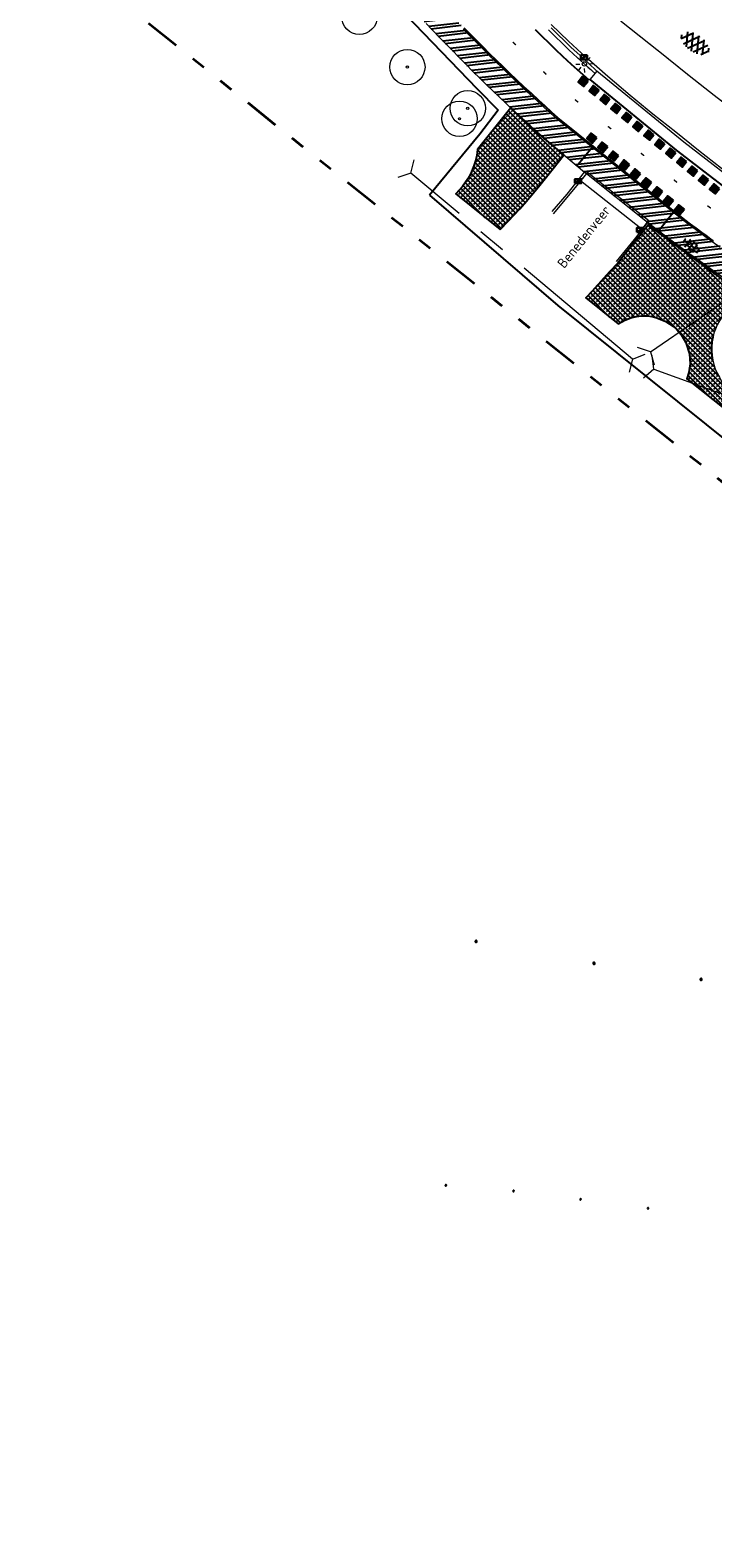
# Model space of a CAD drawing. Header units: metres. Extents: x -1 to 222837, y -2 to 853657.
# Tile 64 of 256: x 110624 to 110672, y 426721 to 426827. Entities that reach past the tile are written whole.
import ezdxf
from ezdxf.enums import TextEntityAlignment as Align

# ---------------------------------------------------------------- set-up
doc = ezdxf.new("R2010")
doc.units = ezdxf.units.M
doc.header["$XCLIPFRAME"] = 0
for name, pattern in [('1-1', [20, 10, -10]), ('AL-TEKENBLADGRENS', [11.5, 2.5, -1.5, 1, -1.5, 1, -1.5, 2.5]), ('AM-AS', [16, 10, -2, 2, -2])]:
    doc.linetypes.add(name, pattern=pattern)
for name, color, linetype in [('A-Herstraten', 7, 'Continuous'), ('GreenToColour', 30, 'Continuous'), ('X-REF', 7, 'Continuous')]:
    doc.layers.add(name, color=color, linetype=linetype)
for name, color, linetype, lineweight in [('B-ALG', 8, 'Continuous', 5), ('B-GRN-BOOM', 74, 'Continuous', 15), ('B-GRS-WERKGRENS', 4, 'WERKGRENS', 25), ('B-GV-GR-BOOM-S', 95, 'Continuous', 13), ('B-Lichtmast', 8, 'Continuous', 5), ('B-OI-RI-GWA_KOLK-S', 30, 'Continuous', 30), ('B-WE-AM-AS_KUNSTWERK_DUIKER-G', 10, 'AM-AS', 18), ('B-WE-VH-VERHARDING_ASFALT-S', 252, 'Continuous', 25), ('B-WE-VH-VERHARDING_TEGEL-S', 252, 'Continuous', 25), ('N-GRN-BOOM', 70, 'Continuous', 25), ('N-GRN-BOOM @ 0.02', 70, 'Continuous', 25), ('N-GRN-BOOM @ 1', 70, 'Continuous', 25), ('N-WE-VH-KANTOPSLUITING_VOORKANT RWS-BAND', 7, 'Continuous', 25), ('N-WE-VW-MARKERING_DWARS-S', 7, 'Continuous', 25), ('Openbaar_verlichtingsobject', 1, 'Continuous', 0), ('SLD-n-wm_wegmarkering', 7, 'Continuous', 25), ('X-XX-AL-TEKENBLADGRENS-G blad 2', 7, 'AL-TEKENBLADGRENS', 35)]:
    doc.layers.add(name, color=color, linetype=linetype, lineweight=lineweight)
doc.styles.add('NLCS-ISO', font='NLCS-ISO.ttf')
doc.styles.add('NLCS-ISO-M200-T35', font='NLCS-ISO.ttf')
doc.linetypes.add('WERKGRENS', pattern='A,2.5,-1,[133,ltypeshp.shx,S=1,R=0,X=-1,Y=0],-1,2.5', length=7)
picture_1 = doc.add_image_def('image1.ecw', size_in_pixel=(400001, 250001))
picture_2 = doc.add_image_def('image2.ecw', size_in_pixel=(120000, 80000))
pattern_1 = [(135, (106543.3290573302, 432801.7563842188), (-0.1767766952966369, -0.1767766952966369), []), (45, (106543.3290573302, 432801.9163842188), (-0.1767766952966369, 0.1767766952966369), [0.09000000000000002, -0.16])]

# ---------------------------------------------------------------- blocks, each defined once
blk = doc.blocks.new('SVH-TEGEL_300X300_DUN_HALFST_KL-SO')
for p, q in [((-3.08021532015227, 0.7500000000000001), (-2.999999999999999, 0.7500000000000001)), ((-2.999999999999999, -0.8349495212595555), (-2.999999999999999, 0.834949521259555)), ((-2.999999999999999, 0), (-1.499999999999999, 0)), ((-1.83708385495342, 1.5), (-1.499999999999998, 1.5)), ((-1.499999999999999, -1.600165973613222), (-1.499999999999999, 1.600165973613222)), ((-1.499999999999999, 0.7500000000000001), (1.110223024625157e-15, 0.7500000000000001)), ((1.110223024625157e-15, -1.78372119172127), (1.110223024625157e-15, 1.78372119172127)), ((2.220446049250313e-15, 1.5), (1.500000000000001, 1.5)), ((0, 0), (1.500000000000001, 0)), ((1.500000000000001, -1.600165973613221), (1.500000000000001, 1.600165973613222)), ((1.500000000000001, 0.7500000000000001), (3, 0.7500000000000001)), ((3, -0.8349495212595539), (3, 0.8349495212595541)), ((3, 0), (3.39489953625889, 0)), ((-3.08021532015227, -0.7500000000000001), (-3, -0.7500000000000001)), ((-1.837083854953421, -1.5), (-1.499999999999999, -1.5)), ((-1.5, -0.7500000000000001), (0, -0.7500000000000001)), ((1.110223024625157e-15, -1.5), (1.500000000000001, -1.5)), ((1.499999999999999, -0.7500000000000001), (3, -0.7500000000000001))]:
    blk.add_line(p, q)
at = {"style": 'NLCS-ISO'}
blk.add_attdef('FORMAAT', text='', height=1.8, dxfattribs=at).set_placement((-3.18021532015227, -2.887924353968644e-16), align=Align.MIDDLE_RIGHT)
blk.add_attdef('KLEUR', text='', height=1.8, dxfattribs=at).set_placement((3.49489953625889, -6.891423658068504e-16), align=Align.MIDDLE_LEFT)
at = {"style": 'NLCS-ISO', "flags": 1}
blk.add_attdef('FUNCTIE', text='', height=1.8, dxfattribs=at).set_placement((0.1159930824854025, -3.584775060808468), align=Align.MIDDLE_CENTER)
blk = doc.blocks.new('SGR-BOOM_01')
at = {"layer": 'B-GRN-BOOM'}
for centre, radius in [((0, 0), 2.5), ((7.366995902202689e-12, -5.115907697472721e-12), 0.15)]:
    blk.add_circle(centre, radius, dxfattribs=at)
blk = doc.blocks.new('duikereinde')
at = {"layer": 'B-WE-AM-AS_KUNSTWERK_DUIKER-G', "flags": 128}
for points in [[(2.91038304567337e-11, 0), (-0.8035205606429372, 0.5323244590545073)], [(5.820766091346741e-11, 0), (0.8957529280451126, 0.3558669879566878)]]:
    blk.add_lwpolyline(points, dxfattribs=at)
blk = doc.blocks.new('B-SRI-KOLK_TROTTOIR-SO')
at = {"color": 0}
blk.add_line((-1.124999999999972, 0), (1.124999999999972, 1.499999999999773), dxfattribs=at)
blk.add_3dface([(-1.124999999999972, 0), (1.124999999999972, 0), (1.124999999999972, 1.499999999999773), (-1.124999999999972, 1.499999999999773)], dxfattribs=at)
blk = doc.blocks.new('bestaand lichtmast')
at = {"layer": 'B-Lichtmast'}
for p, q in [((-2.219730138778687, 2.018117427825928), (-1.202178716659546, 1.092987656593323)), ((-0.0772097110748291, 1.622927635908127), (-0.142561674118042, 2.996610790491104)), ((1.092987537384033, 1.202178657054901), (2.018117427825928, 2.219730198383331)), ((1.622927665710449, 0.0772097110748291), (2.996610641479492, 0.1425617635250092)), ((-2.996610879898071, -0.1425617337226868), (-1.622927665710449, -0.07720968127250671)), ((-2.018117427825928, -2.219730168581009), (-1.092987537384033, -1.202178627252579)), ((0.142561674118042, -2.996610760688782), (0.0772097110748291, -1.622927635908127)), ((1.202178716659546, -1.092987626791), (2.219730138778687, -2.018117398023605))]:
    blk.add_line(p, q, dxfattribs=at)
blk.add_circle((0, 0), 0.7698654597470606, dxfattribs=at)
blk = doc.blocks.new('SVH-ASFALT-SO')
at = {"ltscale": 0.1}
for p, q in [((-1.90966580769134, 0.6923617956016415), (0.9476199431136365, 5.64132588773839)), ((2.754090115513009, -0.2170218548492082), (-0.4687746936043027, 5.365143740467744)), ((0, 0), (3.267551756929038, 5.659565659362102)), ((4.867727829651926, 0.1220502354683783), (1.647185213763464, 5.700193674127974)), ((6.701218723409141, 0.946350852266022), (4.043291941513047, 5.550015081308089)), ((-2.71961448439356, 1.263712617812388), (-3.454265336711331, 2.536165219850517)), ((-3.363759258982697, 2.173798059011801), (-1.827884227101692, 4.834011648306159)), ((0.3610377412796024, -0.07213355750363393), (-2.305319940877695, 4.546133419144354)), ((2.175571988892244, -0.2317987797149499), (5.321577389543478, 5.217242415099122)), ((4.656575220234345, 0.06542487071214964), (7.070171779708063, 4.245896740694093)), ((7.827971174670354, 2.994758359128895), (7.146137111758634, 4.175729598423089))]:
    blk.add_line(p, q, dxfattribs=at)
at = {"style": 'NLCS-ISO'}
blk.add_attdef('KLEUR', text='', height=1.8, dxfattribs=at).set_placement((9.485913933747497, 2.74105960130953), align=Align.MIDDLE_LEFT)
at = {"style": 'NLCS-ISO', "flags": 1}
blk.add_attdef('FUNCTIE', text='', height=1.8, dxfattribs=at).set_placement((0.1159930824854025, -3.584775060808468), align=Align.MIDDLE_CENTER)
blk = doc.blocks.new('30')
at = {"layer": 'SLD-n-wm_wegmarkering'}
blk.add_solid([(-0.15, -0.05), (-0.15, 0.05), (0.15, -0.05), (0.15, 0.05)], dxfattribs=at)
blk = doc.blocks.new('*U1865')
at = {"layer": 'SLD-n-wm_wegmarkering', "rotation": 179.9999999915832}
blk.add_blockref('30', (0.1499999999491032, 4.94634055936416e-11), dxfattribs=at)
blk = doc.blocks.new('*U1866')
at = {"layer": 'SLD-n-wm_wegmarkering', "color": 0, "linetype": 'ByBlock', "lineweight": -2, "transparency": 16777216}
for p, rotation in [((110610.0967303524, 426866.5389695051), 157.0797424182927), ((110612.8598736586, 426865.3706206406), 157.0797424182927), ((110615.5928336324, 426864.1354127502), 152.9504202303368), ((110618.1872828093, 426862.631957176), 146.8659126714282), ((110620.6077574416, 426860.8619719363), 140.7814051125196), ((110622.9178424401, 426858.9479460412), 140.3405056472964), ((110625.2273952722, 426857.0332748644), 140.3405056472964), ((110627.50311494, 426855.0789403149), 138.7306231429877), ((110629.7582451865, 426853.1004691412), 140.4804889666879), ((110632.0835638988, 426851.2051395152), 141.4873419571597), ((110634.4309757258, 426849.3370769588), 141.4873419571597), ((110636.7691260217, 426847.4575039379), 140.8710693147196), ((110639.0894491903, 426845.5559841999), 140.0928376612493), ((110641.3907040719, 426843.6313476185), 140.0928376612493), ((110643.6457854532, 426841.6529022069), 138.3875010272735), ((110645.8477249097, 426839.6158982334), 136.3800564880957), ((110647.9173818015, 426837.4447558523), 132.4618755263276), ((110649.9015676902, 426835.194985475), 131.2751927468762), ((110651.8852395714, 426832.9444210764), 131.3178032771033), ((110653.8987509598, 426830.7208023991), 132.7199349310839), ((110655.9859747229, 426828.5662704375), 134.6677900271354), ((110658.1115894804, 426826.4493080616), 135.3054609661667), ((110660.27103152, 426824.3670219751), 136.9814875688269), ((110662.5282859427, 426822.3919901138), 140.9549307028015), ((110664.8582380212, 426820.5021955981), 140.9549307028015), ((110667.1881900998, 426818.6124010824), 140.9549307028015), ((110669.5181421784, 426816.7226065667), 140.9549307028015), ((110671.9025272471, 426814.9023563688), 142.9973243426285), ((110674.3185212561, 426813.1251093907), 145.821608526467), ((110676.8071434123, 426811.4501827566), 148.1871720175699)]:
    blk.add_blockref('*U1865', p, dxfattribs=dict(at, rotation=rotation))
blk = doc.blocks.new('*U2079')
at = {"flags": 128}
blk.add_lwpolyline([(4.823780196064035, 5.742921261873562), (3.151221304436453, 5.173090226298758), (2.887586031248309, 6.921838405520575, 13.15811610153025)], format="xyb", close=True, dxfattribs=at)
blk.add_circle((0, 0), 0.4000000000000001)
blk.add_point((0, 0))
blk = doc.blocks.new('*U2673')
at = {"layer": 'N-GRN-BOOM @ 0.02', "xscale": 0.008, "yscale": 0.008, "zscale": 0.008}
blk.add_blockref('*U2079', (110671.2127087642, 426760.3808700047), dxfattribs=at)
at = {"layer": 'N-GRN-BOOM @ 1', "xscale": 0.4, "yscale": 0.4, "zscale": 0.4}
blk.add_blockref('*U2079', (110768.7920317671, 426782.7550104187), dxfattribs=at)
blk = doc.blocks.new('*U2674')
at = {"layer": 'N-GRN-BOOM @ 0.02', "xscale": 0.008, "yscale": 0.008, "zscale": 0.008}
blk.add_blockref('*U2079', (110663.6475529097, 426761.5178035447), dxfattribs=at)
at = {"layer": 'N-GRN-BOOM @ 1', "xscale": 0.4, "yscale": 0.4, "zscale": 0.4}
blk.add_blockref('*U2079', (110761.2268759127, 426783.8919439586), dxfattribs=at)
blk = doc.blocks.new('*U2675')
at = {"layer": 'N-GRN-BOOM @ 0.02', "xscale": 0.008, "yscale": 0.008, "zscale": 0.008}
blk.add_blockref('*U2079', (110655.3041633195, 426763.0721813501), dxfattribs=at)
at = {"layer": 'N-GRN-BOOM @ 1', "xscale": 0.4, "yscale": 0.4, "zscale": 0.4}
blk.add_blockref('*U2079', (110752.8834863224, 426785.4463217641), dxfattribs=at)
blk = doc.blocks.new('*U2677')
at = {"layer": 'N-GRN-BOOM @ 0.02', "xscale": 0.008, "yscale": 0.008, "zscale": 0.008}
blk.add_blockref('*U2079', (110609.7548666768, 426782.8556277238), dxfattribs=at)
at = {"layer": 'N-GRN-BOOM @ 1', "xscale": 0.4, "yscale": 0.4, "zscale": 0.4}
blk.add_blockref('*U2079', (110707.3341896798, 426805.2297681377), dxfattribs=at)
blk = doc.blocks.new('*U2678')
at = {"layer": 'N-GRN-BOOM @ 0.02', "xscale": 0.008, "yscale": 0.008, "zscale": 0.008}
blk.add_blockref('*U2079', (110603.1059453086, 426788.4539968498), dxfattribs=at)
at = {"layer": 'N-GRN-BOOM @ 1', "xscale": 0.4, "yscale": 0.4, "zscale": 0.4}
blk.add_blockref('*U2079', (110700.6852683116, 426810.8281372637), dxfattribs=at)
blk = doc.blocks.new('*U2679')
at = {"layer": 'N-GRN-BOOM @ 0.02', "xscale": 0.008, "yscale": 0.008, "zscale": 0.008}
blk.add_blockref('*U2079', (110597.0723715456, 426793.7974841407), dxfattribs=at)
at = {"layer": 'N-GRN-BOOM @ 1', "xscale": 0.4, "yscale": 0.4, "zscale": 0.4}
blk.add_blockref('*U2079', (110694.6516945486, 426816.1716245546), dxfattribs=at)
blk = doc.blocks.new('*U2683')
at = {"layer": 'N-GRN-BOOM @ 0.02', "xscale": 0.005, "yscale": 0.005, "zscale": 0.005}
blk.add_blockref('*U2079', (110653.1638687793, 426745.8211336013), dxfattribs=at)
at = {"layer": 'N-GRN-BOOM @ 1', "xscale": 0.25, "yscale": 0.25, "zscale": 0.25}
blk.add_blockref('*U2079', (110750.8571216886, 426768.8667551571), dxfattribs=at)
blk = doc.blocks.new('*U2684')
at = {"layer": 'N-GRN-BOOM @ 0.02', "xscale": 0.005, "yscale": 0.005, "zscale": 0.005}
blk.add_blockref('*U2079', (110657.9530457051, 426745.4323502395), dxfattribs=at)
at = {"layer": 'N-GRN-BOOM @ 1', "xscale": 0.25, "yscale": 0.25, "zscale": 0.25}
blk.add_blockref('*U2079', (110755.5158981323, 426768.2299101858), dxfattribs=at)
blk = doc.blocks.new('*U2685')
at = {"layer": 'N-GRN-BOOM @ 0.02', "xscale": 0.005, "yscale": 0.005, "zscale": 0.005}
blk.add_blockref('*U2079', (110662.6886822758, 426744.8356027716), dxfattribs=at)
at = {"layer": 'N-GRN-BOOM @ 1', "xscale": 0.25, "yscale": 0.25, "zscale": 0.25}
blk.add_blockref('*U2079', (110760.2710888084, 426767.6925067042), dxfattribs=at)
blk = doc.blocks.new('*U2686')
at = {"layer": 'N-GRN-BOOM @ 0.02', "xscale": 0.005, "yscale": 0.005, "zscale": 0.005}
blk.add_blockref('*U2079', (110667.465701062, 426744.2038292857), dxfattribs=at)
at = {"layer": 'N-GRN-BOOM @ 1', "xscale": 0.25, "yscale": 0.25, "zscale": 0.25}
blk.add_blockref('*U2079', (110765.1002875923, 426767.1966973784), dxfattribs=at)
blk = doc.blocks.new('N-SVW-MARKERING_DWARS_OVERSTEEK_BLOKSTREEP_050')
at = {"flags": 128}
blk.add_lwpolyline([(0, -0.25), (0.4999999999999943, -0.25), (0.4999999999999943, 0.25), (0, 0.25)], close=True, dxfattribs=at)
blk.add_solid([(0, 0.25), (0.4999999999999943, 0.25), (0, -0.25), (0.4999999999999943, -0.25)])

msp = doc.modelspace()

# ---------------------------------------------------------------- hatches: boundary and pattern name
at = {"layer": 'A-Herstraten', "transparency": 33554559}
h = msp.add_hatch(dxfattribs=at)
h.set_pattern_fill('ANSI32', color=256, scale=0.3, style=0)
h.set_pattern_definition([(6.378292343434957, (22143.65450601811, 85390.22886911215), (-0.06348931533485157, 0.5679624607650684), []), (6.378292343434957, (22143.86499003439, 85390.06071132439), (-0.06348931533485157, 0.5679624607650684), [])])
h.paths.add_polyline_path([(110623.7697795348, 426853.5417098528), (110624.8837665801, 426854.8207438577), (110625.840616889, 426853.9864615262), (110626.3578774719, 426853.5379020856), (110626.8771872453, 426853.0918752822), (110627.398618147, 426852.6483187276), (110627.8897643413, 426852.2344107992), (110628.3827584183, 426851.8226941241), (110628.8777130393, 426851.4130756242), (110629.3935196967, 426850.9871878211), (110629.9111637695, 426850.5638122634), (110630.4303531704, 426850.1431835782), (110632.0068854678, 426848.9055507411), (110632.5678853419, 426848.4619938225), (110633.1291481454, 426848.0190494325), (110633.6908143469, 426847.5766065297), (110634.1744590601, 426847.1962795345), (110634.6583982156, 426846.8163272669), (110635.1438788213, 426846.4357722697), (110635.6730874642, 426845.9945533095), (110636.2013788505, 426845.5545882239), (110636.7299220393, 426845.1149023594), (110636.9701866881, 426844.9151918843), (110637.2105009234, 426844.7155410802), (110637.4516008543, 426844.5153387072), (110641.2305058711, 426841.256558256), (110641.7482828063, 426840.8052758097), (110642.2645267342, 426840.3523951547), (110642.7793051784, 426839.8978575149), (110643.2584837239, 426839.4720910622), (110643.7363759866, 426839.0448893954), (110644.2139855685, 426838.6153499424), (110644.7009518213, 426838.1502214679), (110645.1843695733, 426837.6831511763), (110645.6651118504, 426837.2133051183), (110646.1952379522, 426836.6888877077), (110646.7220278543, 426836.161096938), (110647.2467361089, 426835.6286592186), (110647.4713097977, 426835.3802561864), (110647.6938335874, 426835.1327109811), (110647.9151951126, 426834.8850476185), (110648.5922946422, 426834.1439386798), (110649.0322783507, 426833.6487433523), (110649.4698877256, 426833.1520967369), (110649.9054437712, 426832.6536375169), (110650.3731479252, 426832.1137176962), (110650.8384418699, 426831.5717086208), (110651.3003343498, 426831.028775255), (110652.5738823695, 426829.6073957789), (110653.056943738, 426829.0872361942), (110653.5447081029, 426828.5708385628), (110654.0368438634, 426828.0585601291), (110654.4565914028, 426827.6284036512), (110654.879428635, 426827.201238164), (110655.3055102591, 426826.7769105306), (110655.7827885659, 426826.3023263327), (110656.2609753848, 426825.8288047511), (110656.7401427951, 426825.3562741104), (110657.2113906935, 426824.8934571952), (110657.683579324, 426824.4315987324), (110658.1556963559, 426823.9716848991), (110658.6823155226, 426823.4888190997), (110659.2102802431, 426823.0051847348), (110659.7384790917, 426822.5218008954), (110660.189613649, 426822.1093106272), (110660.6409168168, 426821.6970048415), (110661.0900782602, 426821.2869925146), (110670.0561783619, 426814.0881237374), (110670.462156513, 426813.7859426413), (110670.8700275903, 426813.4833716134), (110671.2783967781, 426813.1814489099), (110671.5404362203, 426812.9882480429), (110671.8026865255, 426812.7953091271), (110672.0642981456, 426812.6032558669), (110672.6101389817, 426812.2205830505), (110673.1581642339, 426811.8394639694), (110673.7076278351, 426811.4604216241), (110674.2588926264, 426811.083208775), (110675.1607638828, 426810.4710888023), (110674.2258557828, 426809.0501081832), (110673.2776391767, 426809.6764353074), (110672.7909999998, 426810.0030000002), (110672.207125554, 426810.4172390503), (110671.6237918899, 426810.8322392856), (110671.0409999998, 426811.2480000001), (110670.3585855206, 426811.7362910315), (110669.6769183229, 426812.225624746), (110668.9959999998, 426812.7160000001), (110667.4289999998, 426813.9090000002), (110663.1099999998, 426817.3610000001), (110662.9799999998, 426817.4430000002), (110661.5149999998, 426818.6810000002), (110660.9873220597, 426819.1164322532), (110660.4643023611, 426819.5574488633), (110659.9459999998, 426820.0040000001), (110659.4627216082, 426820.428206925), (110658.9837056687, 426820.8572212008), (110658.5089999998, 426821.2910000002), (110657.9824448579, 426821.7824920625), (110657.4614231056, 426822.2798461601), (110656.9459999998, 426822.7830000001), (110656.4910313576, 426823.2085009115), (110656.039687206, 426823.6378445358), (110655.5919999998, 426824.0710000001), (110655.0837632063, 426824.5717700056), (110654.5804140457, 426825.0774525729), (110654.0819999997, 426825.5880000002), (110653.6302303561, 426826.0426002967), (110653.1808927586, 426826.4996046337), (110652.7339999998, 426826.9590000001), (110652.2527625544, 426827.4592329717), (110651.7744238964, 426827.962238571), (110651.2989999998, 426828.4680000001), (110650.0119999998, 426829.9110000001), (110649.5547666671, 426830.4383762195), (110649.0970998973, 426830.9653763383), (110648.6389999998, 426831.4920000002), (110648.2030575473, 426831.9923410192), (110647.7667241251, 426832.4923411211), (110647.3299999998, 426832.9920000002), (110646.6989999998, 426833.7060000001), (110646.454791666, 426833.9766887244), (110646.2094569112, 426834.2463569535), (110645.9629999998, 426834.5150000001), (110645.4720003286, 426835.0166349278), (110644.976989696, 426835.5143122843), (110644.4779999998, 426836.0080000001), (110644.0261567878, 426836.448278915), (110643.5711488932, 426836.8852864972), (110643.1129999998, 426837.3190000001), (110642.6013212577, 426837.7658454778), (110642.0906537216, 426838.2138462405), (110641.5809999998, 426838.6630000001), (110641.0803453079, 426839.1062214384), (110640.580677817, 426839.5505555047), (110640.0819999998, 426839.9960000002), (110638.5806233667, 426841.2889116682), (110637.0736137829, 426842.5752531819), (110635.5609999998, 426843.8550000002), (110635.0818887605, 426844.2579952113), (110634.6022217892, 426844.6603288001), (110634.1219999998, 426845.0620000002), (110633.600117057, 426845.4756414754), (110633.0787834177, 426845.8899750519), (110632.5579999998, 426846.3050000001), (110632.0083833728, 426846.7442302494), (110631.4593830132, 426847.1842305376), (110630.9109999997, 426847.6250000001), (110629.2359999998, 426848.9100000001), (110628.7745622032, 426849.2800442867), (110628.3168800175, 426849.6547236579), (110627.8629999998, 426850.0340000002), (110627.3224741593, 426850.4679951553), (110626.7871158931, 426850.9083489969), (110626.2569999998, 426851.3550000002), (110625.7523322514, 426851.7903119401), (110625.2526440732, 426852.2313309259), (110624.7579999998, 426852.6780000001), (110624.2415134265, 426853.1125690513), (110623.7839484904, 426853.5080102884)])
at = {"layer": 'GreenToColour', "transparency": 33554559}
h = msp.add_hatch(dxfattribs=at)
h.set_pattern_fill('AGR-PLANTGATVERBETERING_02', color=256, style=0, pattern_type=2)
h.set_pattern_definition(pattern_1)
h.paths.add_polyline_path([(110657.0073476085, 426813.3960497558), (110657.598921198, 426814.00286643), (110658.3958629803, 426814.865076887), (110658.7233958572, 426815.2354239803), (110659.1138610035, 426815.6899441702), (110659.7103002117, 426816.4145179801), (110660.1838804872, 426817.0086849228), (110660.748369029, 426817.7169078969), (110661.464995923, 426818.6160078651), (110661.5150000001, 426818.681), (110660.4643023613, 426819.5574488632), (110659.4627216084, 426820.4282069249), (110658.509, 426821.2910000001), (110658.1174002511, 426821.6565232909), (110657.758088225, 426821.9966571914), (110655.4118258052, 426819.0598277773), (110655.3523600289, 426818.6417339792), (110655.2627419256, 426818.2481840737), (110655.1533247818, 426817.8959250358), (110654.9235475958, 426817.3485771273), (110654.7303079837, 426816.9926315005), (110654.3427484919, 426816.4333422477), (110653.86103547, 426815.9096700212)])
h = msp.add_hatch(dxfattribs=at)
h.set_pattern_fill('AGR-PLANTGATVERBETERING_02', color=256, style=0, pattern_type=2)
h.set_pattern_definition(pattern_1)
h.paths.add_polyline_path([(110670.2048846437, 426802.8524052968), (110673.9901374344, 426799.8283289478), (110673.3935321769, 426801.0859980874), (110672.388646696, 426803.1694321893), (110672.2065335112, 426803.5837527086), (110672.109226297, 426803.8815279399), (110672.0487681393, 426804.1249222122), (110671.9907069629, 426804.4708818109), (110671.9620847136, 426804.9423762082), (110671.9774669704, 426805.2883191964), (110671.9872688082, 426805.508759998), (110672.0579183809, 426805.8013826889), (110672.1382485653, 426806.1009358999), (110672.2121485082, 426806.3160039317), (110672.3422629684, 426806.6214126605), (110672.5207476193, 426806.9530927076), (110672.7771701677, 426807.3276803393), (110674.0563349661, 426808.7924509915), (110674.1098676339, 426808.8769328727), (110670.6492467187, 426811.4053499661), (110668.8616379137, 426812.6926106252), (110667.4887335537, 426813.7378403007), (110666.577, 426812.5930000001), (110665.5145710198, 426811.2698314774), (110665.3220000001, 426811.0300000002), (110664.7340496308, 426810.4113750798), (110663.4999556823, 426809.0344601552), (110663.0549949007, 426808.5645237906), (110665.3586984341, 426806.7240719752), (110665.8174136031, 426806.9884286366), (110666.2457701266, 426807.1536808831), (110666.6444748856, 426807.2480145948), (110666.9922330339, 426807.2876731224), (110667.3954177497, 426807.2859770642), (110667.7530918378, 426807.2415447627), (110668.0962261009, 426807.15935483), (110668.7178597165, 426806.8996647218), (110669.238763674, 426806.5598949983), (110669.5069839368, 426806.3196835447), (110669.8082007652, 426805.9706869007), (110670.1413877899, 426805.4125905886), (110670.3924425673, 426804.6174067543), (110670.4380164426, 426803.9126344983), (110670.347920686, 426803.2919714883)])

# ---------------------------------------------------------------- linework, layer by layer
at = {"flags": 128}
msp.add_lwpolyline([(110663.335, 426824.009), (110663.2970837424, 426823.9653512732)], dxfattribs=at)
at = {"layer": 'B-ALG', "color": 253, "linetype": '1-1', "ltscale": 0.5, "true_color": 0xa6a6a6, "const_width": 0.1, "flags": 128}
msp.add_lwpolyline([(110678.598, 426818.067), (110676.4314331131, 426819.6372716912), (110674.2863023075, 426821.2367025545), (110672.163, 426822.865), (110670.3369061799, 426824.3023822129), (110668.5278229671, 426825.7611159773), (110665.5237093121, 426828.1425237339)], dxfattribs=at)
at = {"layer": 'B-ALG'}
for points in [[(110651.7744238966, 426827.9622385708), (110652.2527625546, 426827.4592329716), (110652.734, 426826.959), (110653.1808927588, 426826.4996046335), (110653.6302303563, 426826.0426002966), (110654.082, 426825.588), (110654.5804140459, 426825.0774525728), (110655.0837632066, 426824.5717700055), (110655.592, 426824.071), (110656.0396872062, 426823.6378445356), (110656.4910313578, 426823.2085009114), (110656.946, 426822.783), (110657.4614231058, 426822.27984616), (110657.9824448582, 426821.7824920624), (110658.509, 426821.2910000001), (110658.983705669, 426820.8572212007), (110659.4627216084, 426820.4282069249), (110659.946, 426820.004), (110660.4643023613, 426819.5574488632), (110660.9873220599, 426819.1164322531), (110661.515, 426818.681), (110662.98, 426817.4430000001), (110663.11, 426817.361)], [(110660.433, 426827.507), (110660.9065035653, 426827.0404952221), (110661.3805037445, 426826.5744950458), (110661.855, 426826.109), (110662.4769085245, 426825.5448290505), (110663.0995755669, 426824.9814953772), (110663.723, 426824.419)], [(110674.9971319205, 426815.9914430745), (110674.3045896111, 426816.4895214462), (110672.6537436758, 426817.723812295), (110671.0260278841, 426818.988449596), (110669.422, 426820.283), (110667.7937183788, 426821.5573693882), (110666.1923300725, 426822.8653731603), (110664.6185297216, 426824.2064439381), (110663.073, 426825.58), (110661.8345178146, 426826.7232956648), (110660.6156238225, 426827.8874522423)], [(110660.618, 426827.65), (110661.0897907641, 426827.1911511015), (110661.5604583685, 426826.7311501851), (110662.03, 426826.27), (110662.6386976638, 426825.7161897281), (110663.2456995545, 426825.1605213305), (110663.851, 426824.603)], [(110667.429, 426813.909), (110668.996, 426812.716), (110669.6769183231, 426812.2256247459), (110670.3585855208, 426811.7362910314), (110671.041, 426811.248), (110671.6237918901, 426810.8322392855), (110672.2071255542, 426810.4172390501), (110672.791, 426810.0030000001), (110673.2776391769, 426809.6764353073), (110673.7666478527, 426809.3534295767), (110674.258, 426809.034)]]:
    msp.add_lwpolyline(points, dxfattribs=at)
at = {"layer": 'B-ALG', "flags": 128}
for points in [[(110672.5528888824, 426812.1385924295), (110672.006, 426812.522), (110671.7434675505, 426812.7147292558), (110671.4811341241, 426812.9077293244), (110671.219, 426813.1010000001), (110670.8105129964, 426813.4030098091), (110670.4025126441, 426813.7056767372), (110669.995, 426814.009), (110661.025, 426821.211), (110660.5734980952, 426821.6231487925), (110660.1221647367, 426822.0354821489), (110659.671, 426822.448), (110659.1427684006, 426822.9314137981), (110658.6147683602, 426823.4150805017), (110658.087, 426823.899), (110657.6137276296, 426824.3600393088), (110657.1413936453, 426824.8220399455), (110656.67, 426825.285), (110656.1906857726, 426825.7576754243), (110655.712351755, 426826.2313427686), (110655.235, 426826.706), (110654.8086104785, 426827.1306342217), (110654.3852699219, 426827.5583081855)], [(110663.11, 426817.361), (110667.429, 426813.909)]]:
    msp.add_lwpolyline(points, dxfattribs=at)
at = {"layer": 'B-ALG'}
msp.add_lwpolyline([(110674.414, 426815.186), (110674.864, 426815.806), (110669.995, 426819.5680000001), (110663.853, 426824.584), (110663.335, 426824.009), (110669.446, 426819.002)], close=True, dxfattribs=at)
at = {"layer": 'B-ALG', "extrusion": (0.1215172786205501, -0.06793844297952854, 0.9902615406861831), "elevation": -15551.02180020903, "flags": 128}
msp.add_lwpolyline([(426545.5268338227, 110605.770720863), (426547.1064103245, 110605.4546732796), (426549.0576596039, 110605.1170769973)], dxfattribs=at)
at = {"layer": 'B-ALG', "extrusion": (0.7592913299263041, -0.6247917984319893, 0.1819667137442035), "elevation": -182646.6629739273}
msp.add_lwpolyline([(399896.5212277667, 33798.70384658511), (399895.4209040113, 33798.63164109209), (399892.8270421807, 33798.70893147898)], dxfattribs=at)
at = {"layer": 'B-ALG', "extrusion": (0.7680927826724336, -0.6206800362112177, 0.1574476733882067), "elevation": -179912.1921476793}
msp.add_lwpolyline([(401529.9209868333, 28683.32163462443), (401528.3461672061, 28683.24973788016), (401526.3505063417, 28683.31252095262)], dxfattribs=at)
at = {"layer": 'B-ALG', "extrusion": (0.7255799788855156, -0.5705380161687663, 0.3847337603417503), "elevation": -163215.7995421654, "flags": 128}
msp.add_lwpolyline([(403918.1578573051, 68029.88547771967), (403916.5948781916, 68029.90497876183), (403914.5904887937, 68029.95806493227)], dxfattribs=at)
at = {"layer": 'B-ALG'}
msp.add_lwpolyline([(110674.0592271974, 426808.7905481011), (110673.1168989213, 426807.7116391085, 0.3440670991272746), (110672.5074197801, 426802.9539605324), (110677.8013653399, 426791.7940991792)], format="xyb", dxfattribs=at)
msp.add_polyline3d([(110663.17, 426817.434, -1.182), (110662.698, 426816.872, -1.269), (110667.046, 426813.4270000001, -1.25), (110667.429, 426813.909, -1.191), (110667.508, 426814.008, -1.178)], close=True, dxfattribs=at)
at = {"layer": 'B-GRS-WERKGRENS', "flags": 128}
msp.add_lwpolyline([(110696.0424106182, 426984.6551705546), (110683.8610691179, 426993.057474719), (110681.5433510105, 426989.6480306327), (110647.804664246, 426943.6555516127), (110640.0829047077, 426933.436593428), (110631.1127847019, 426920.9005163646, 0.1052077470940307), (110625.3199437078, 426903.2705121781), (110623.1194538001, 426903.113495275), (110622.830169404, 426899.1403920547), (110622.8256512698, 426889.0690046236), (110624.3139670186, 426881.9130925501), (110619.9477974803, 426879.8592502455), (110610.3848135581, 426873.207518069), (110605.3942378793, 426863.2002755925), (110609.4477666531, 426861.4866118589), (110615.1856417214, 426858.504099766), (110624.3282556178, 426850.7907658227), (110624.9801728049, 426851.6021558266), (110633.8740789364, 426844.4562824), (110643.0504079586, 426836.1434560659), (110655.367388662, 426823.3668903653), (110656.8702434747, 426821.8449883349), (110655.5568984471, 426820.1318635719), (110651.997115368, 426815.8250707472), (110661.0856959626, 426808.0310218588), (110673.7143256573, 426797.891610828), (110678.993274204, 426800.934996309), (110682.0086933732, 426797.6368472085), (110681.344112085, 426795.888686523), (110682.3405690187, 426793.9995004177), (110688.6091525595, 426792.8126839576), (110694.41617521, 426788.3905130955), (110707.3497558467, 426779.7534084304), (110715.9972366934, 426773.9650536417), (110732.7150735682, 426767.3389972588), (110745.7247381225, 426763.2028363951), (110771.1913910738, 426758.3730034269, 0.0609614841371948), (110771.6742144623, 426758.3185337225), (110776.6174174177, 426758.3651608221, 0.2032448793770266), (110778.0491764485, 426758.9882305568), (110779.3917933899, 426760.4027955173), (110780.9872746, 426760.4433705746), (110817.1705238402, 426756.6065852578), (110816.6589365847, 426751.3460615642), (110815.9469375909, 426746.5189721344), (110856.8361080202, 426742.5539318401), (110868.4640110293, 426743.0014730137), (110903.6966093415, 426739.1644006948), (110904.3847656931, 426743.7349138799), (110908.7550371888, 426743.067090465), (110933.5331868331, 426740.8074904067), (110948.0407957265, 426738.8472880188), (110947.4256188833, 426740.872800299), (110946.14130311, 426744.2354513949), (110945.7955257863, 426745.680326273), (110945.6322420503, 426748.1470819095), (110946.2840048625, 426749.2657339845), (110950.5499639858, 426751.1074321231), (110955.1424905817, 426754.8833393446), (110957.0300469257, 426770.6443471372, -0.1858070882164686), (110962.343869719, 426783.753041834), (110989.6664400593, 426800.1272763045), (111094.2751625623, 426788.8927554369), (111096.9392651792, 426786.253642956), (111113.3869913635, 426770.393124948), (111118.0944315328, 426765.9923202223), (111122.4935519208, 426760.6995836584), (111125.9314280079, 426762.8446207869), (111132.5525830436, 426748.3003109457), (111130.7560233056, 426746.1018552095), (111135.827440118, 426730.5827594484), (111138.6735798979, 426726.3464544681), (111145.5036009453, 426725.303642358), (111154.9471366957, 426706.8248590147), (111165.76027422, 426690.1519650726), (111168.851010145, 426684.8194480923, -0.462362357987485), (111168.5963034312, 426684.1014306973), (111167.0070755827, 426683.4964546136, 0.4204840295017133), (111166.7215780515, 426682.8413432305), (111168.1987302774, 426679.1970582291, 0.40810617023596), (111168.8402120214, 426678.9176776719), (111171.0562501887, 426679.762441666, -0.386510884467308), (111171.6824437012, 426679.5170764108), (111181.5180577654, 426659.6501397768, -0.0508334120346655), (111182.4436142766, 426652.4703984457), (111182.031374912, 426643.9229877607, 0.142473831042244), (111183.8712131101, 426635.0931973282), (111183.4465153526, 426634.924478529, 0.4355485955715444), (111183.1809875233, 426634.2421237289), (111186.4655892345, 426627.4500798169, 0.3910090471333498), (111187.0967900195, 426627.2016989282), (111187.7695481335, 426627.4630768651, -0.6217046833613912), (111188.6778044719, 426626.8695499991), (111191.3535551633, 426623.208575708), (111193.494133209, 426621.7053319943, 0.03124526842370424), (111201.9852196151, 426616.7325161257), (111203.0998856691, 426614.7510582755), (111204.6820374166, 426609.1243931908), (111214.9385831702, 426601.3343371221), (111217.1204325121, 426598.7394550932), (111225.8994778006, 426589.035863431), (111234.1322241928, 426582.7269041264), (111239.4891358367, 426579.6722427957), (111245.6834836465, 426577.3486070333), (111253.4748506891, 426571.9169365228), (111263.600017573, 426564.0525658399), (111282.5854008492, 426548.9024020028), (111301.6691665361, 426532.7467470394, 0.3053725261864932), (111302.2244556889, 426532.685563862), (111306.0352668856, 426534.6841494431, -0.298082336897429), (111306.5802422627, 426534.6314635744), (111324.4608518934, 426520.2967962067), (111328.5946763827, 426517.3176255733), (111334.5616632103, 426512.189702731), (111347.6675561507, 426496.9045799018), (111348.8031598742, 426495.516090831), (111350.8304166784, 426490.6816078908), (111350.3673808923, 426489.5287751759), (111350.1567323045, 426488.1129573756), (111358.3016534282, 426484.7489423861), (111354.8473972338, 426480.6643686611), (111368.3122871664, 426468.1831469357), (111377.3553120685, 426476.9960461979, 0.136337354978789), (111383.9434717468, 426482.7516307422), (111385.2074762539, 426486.3350175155, 0.129089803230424), (111392.532275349, 426491.08500952), (111402.9597618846, 426500.6812524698), (111414.8163060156, 426512.193576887), (111417.847649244, 426515.9853237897), (111419.2589309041, 426514.9337798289), (111421.375873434, 426518.0123052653), (111420.2224410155, 426518.9196459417), (111422.8099583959, 426522.1924138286), (111426.8629929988, 426530.068227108, 0.03507058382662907), (111434.8335464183, 426544.8205773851), (111439.2412545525, 426554.013396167, -0.05230805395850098), (111448.8827128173, 426568.11942653, -0.04052095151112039), (111456.7486855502, 426576.4924393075, -0.04669515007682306), (111473.4247516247, 426590.6197913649), (111485.5950519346, 426597.7661564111, -0.0126766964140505), (111492.9284637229, 426600.9579905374), (111508.064891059, 426606.5203502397, 0.4105065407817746), (111508.3638889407, 426607.1561677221), (111505.567801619, 426615.0734380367, 0.4168207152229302), (111504.9256500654, 426615.3768979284, 0.09058647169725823), (111453.555254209, 426585.3427411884, 0.0753553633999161), (111438.7111210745, 426569.8857630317), (111431.5958255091, 426575.2905675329), (111449.986385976, 426597.6331641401, -0.01679181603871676), (111466.0878947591, 426610.5482008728, -0.05573669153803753), (111491.1449302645, 426625.908952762), (111496.7622742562, 426628.2819660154), (111500.013407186, 426627.407951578), (111496.8382076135, 426635.2441374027, 0.4365131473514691), (111496.1526020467, 426635.5042808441), (111483.8851358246, 426629.4185922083), (111469.1011372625, 426620.6491564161), (111459.7602761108, 426613.6987198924), (111449.6345021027, 426605.6254215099), (111441.1155601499, 426596.9368725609), (111429.1984306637, 426582.1603433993), (111431.0516379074, 426580.4574508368), (111406.385529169, 426549.5490506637), (111397.0352837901, 426537.6586220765), (111395.2825450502, 426538.9635782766), (111392.9954836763, 426535.9500772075), (111394.7181917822, 426534.6519633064), (111385.0563274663, 426522.0908441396), (111383.998881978, 426523.6376428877), (111382.3411651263, 426528.1461280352), (111377.4374856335, 426522.2270736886), (111374.2352015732, 426518.6692079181), (111371.5930673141, 426517.3489785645), (111368.7588418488, 426516.8835270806, -0.1652701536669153), (111368.4414496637, 426516.9363142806), (111351.2648663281, 426526.1508119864), (111324.3950704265, 426546.6660156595, -0.3657024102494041), (111324.2558469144, 426547.2959404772), (111327.3573267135, 426553.7283450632), (111318.6307447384, 426557.5296837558), (111316.9930048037, 426553.805328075, -0.2920440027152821), (111316.5452733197, 426553.5066962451), (111315.0912189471, 426553.4776958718, -0.1776703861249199), (111314.7655320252, 426553.5898813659), (111310.1407708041, 426557.3558275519), (111311.2886824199, 426558.5857615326), (111304.2587068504, 426562.740527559), (111301.5045101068, 426560.4491779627), (111295.9509170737, 426564.4742953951), (111281.0543463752, 426575.691173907), (111258.9288033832, 426592.9569866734), (111249.3591269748, 426601.8547746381, -0.3438650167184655), (111248.8512886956, 426603.8594393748), (111251.0811483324, 426609.1697081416), (111244.5636833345, 426612.1342434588), (111243.3012762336, 426609.3809142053, -0.3875099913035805), (111240.2469963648, 426608.7096509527), (111235.9586375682, 426611.3733961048), (111222.8522928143, 426621.7348748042, -0.1019607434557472), (111210.3565032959, 426637.5663158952), (111200.0165414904, 426658.1072848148), (111201.4139297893, 426658.6407837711), (111199.3001419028, 426663.2598293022), (111197.990567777, 426662.7332623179), (111191.4076180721, 426676.631880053), (111174.4849299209, 426716.3815768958), (111175.4097380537, 426716.7231408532), (111171.0204715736, 426729.4174275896), (111175.0412392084, 426731.1850402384), (111170.1325293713, 426742.3425696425), (111166.2237700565, 426740.4392321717, -0.4104640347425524), (111165.5681753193, 426740.6917918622), (111138.6135310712, 426800.393406), (111133.3696647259, 426808.9959745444), (111125.2445901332, 426812.7714929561), (111122.0803651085, 426814.7113457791), (111120.4074520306, 426811.7274499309), (111112.4651295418, 426815.0538565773), (111113.977004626, 426818.0227839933), (111102.5933559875, 426823.5257286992), (111102.2144963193, 426825.6443524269), (111101.5386328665, 426826.1039587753), (111098.4509470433, 426820.0386147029), (111098.1228457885, 426816.7559039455, -0.478314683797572), (111097.1303952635, 426815.986897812), (111079.7527907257, 426814.8965485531), (111037.4826749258, 426818.9619052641), (111036.1483266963, 426820.6759548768), (111025.3218959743, 426821.8651132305, -0.5882686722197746), (111024.7204334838, 426822.569905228), (111025.1154108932, 426826.7463354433), (111011.1397127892, 426828.3732325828), (111010.5097895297, 426823.3769909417), (110975.0569334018, 426827.1641008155, -0.4227404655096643), (110973.7842456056, 426826.1450109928), (110972.2564244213, 426826.4377795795), (110959.5596344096, 426833.3733697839), (110958.1602694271, 426830.4089901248), (110957.3953844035, 426829.0990291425), (110954.2397359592, 426830.6758590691, 0.4177602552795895), (110954.0263178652, 426831.7811746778), (110953.0451344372, 426832.2922727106), (110947.7288154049, 426821.886746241, 0.394831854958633), (110948.079380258, 426820.5624144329), (110946.5008571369, 426817.2404017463, 0.3462481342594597), (110946.8876094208, 426815.870804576), (110948.0793661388, 426815.2822856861), (110932.6312583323, 426785.3127970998), (110928.0532306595, 426787.6810755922), (110926.081643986, 426783.9946362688), (110917.9799517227, 426788.1352166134), (110915.9109427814, 426784.420039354), (110924.7467047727, 426780.0295897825), (110923.0733290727, 426776.8553623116, -0.3567778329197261), (110920.2971560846, 426775.4672004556), (110916.1874682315, 426776.0071526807), (110915.9141179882, 426771.5713775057), (110913.7364615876, 426768.8555163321), (110905.8767397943, 426769.8295395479), (110900.4013746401, 426769.4948759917), (110863.126309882, 426773.5085708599), (110863.247554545, 426775.3474385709), (110848.0469843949, 426776.8986724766), (110848.3121041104, 426779.5808031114), (110834.4844412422, 426781.2506378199), (110832.1514304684, 426778.2106531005), (110815.857433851, 426780.0037900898), (110815.8584460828, 426779.150257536), (110801.2396741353, 426780.3392063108), (110782.6092630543, 426782.2219722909), (110759.41428257, 426784.7076510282), (110754.5988243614, 426785.9779470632), (110742.7449673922, 426787.114928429, -0.0827147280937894), (110722.4689886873, 426795.3305461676), (110715.9744031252, 426799.6761978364), (110697.6210586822, 426814.5446948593), (110698.7305499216, 426815.853947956), (110693.1992237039, 426820.2995663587), (110694.4011490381, 426821.1955596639), (110690.4311747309, 426824.4067555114), (110689.2759485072, 426823.1937622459), (110680.9801091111, 426829.6825374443), (110667.8024201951, 426840.4946842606), (110648.2980021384, 426856.8491433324), (110644.9706787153, 426860.4464978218), (110640.9767328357, 426865.7977173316, -0.1510224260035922), (110633.025099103, 426899.4367234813), (110633.3008182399, 426902.5890342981), (110632.083548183, 426902.7381201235, -0.03387084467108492), (110634.6762229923, 426913.6872321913, -0.06423241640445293), (110643.7421415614, 426928.4732599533), (110681.0034763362, 426978.4880537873), (110692.6867641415, 426980.9045032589)], format="xyb", close=True, dxfattribs=at)
at = {"layer": 'B-WE-AM-AS_KUNSTWERK_DUIKER-G', "flags": 128}
for points in [[(110666.3560697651, 426804.2405642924), (110650.6777967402, 426817.393069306)], [(110667.6257687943, 426804.7613998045), (110674.684466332, 426809.5831338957)], [(110667.8642033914, 426803.531557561), (110686.369315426, 426796.8359158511)]]:
    msp.add_lwpolyline(points, dxfattribs=at)
at = {"layer": 'GreenToColour', "transparency": 33554585, "elevation": -1.166999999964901, "flags": 128}
msp.add_lwpolyline([(110657.0073476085, 426813.3960497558), (110657.598921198, 426814.00286643), (110658.3958629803, 426814.865076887), (110658.7233958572, 426815.2354239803), (110659.1138610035, 426815.6899441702), (110659.7103002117, 426816.4145179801), (110660.1838804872, 426817.0086849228), (110660.748369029, 426817.7169078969), (110661.464995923, 426818.6160078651), (110661.5150000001, 426818.681), (110660.4643023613, 426819.5574488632), (110659.4627216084, 426820.4282069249), (110658.509, 426821.2910000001), (110658.1174002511, 426821.6565232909), (110657.758088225, 426821.9966571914), (110655.4118258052, 426819.0598277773), (110655.3523600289, 426818.6417339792), (110655.2627419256, 426818.2481840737), (110655.1533247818, 426817.8959250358), (110654.9235475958, 426817.3485771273), (110654.7303079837, 426816.9926315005), (110654.3427484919, 426816.4333422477), (110653.86103547, 426815.9096700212)], close=True, dxfattribs=at)
for points in [[(110674.1098676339, 426808.8769328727), (110670.6492467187, 426811.4053499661), (110668.8616379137, 426812.6926106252), (110667.4887335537, 426813.7378403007), (110666.577, 426812.5930000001), (110665.5145710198, 426811.2698314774), (110665.3220000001, 426811.0300000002), (110664.7340496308, 426810.4113750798), (110663.4999556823, 426809.0344601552), (110663.0549949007, 426808.5645237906), (110665.3586984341, 426806.7240719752), (110665.8174136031, 426806.9884286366), (110666.2457701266, 426807.1536808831), (110666.6444748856, 426807.2480145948), (110666.9922330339, 426807.2876731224), (110667.3954177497, 426807.2859770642), (110667.7530918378, 426807.2415447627), (110668.0962261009, 426807.15935483), (110668.7178597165, 426806.8996647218), (110669.238763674, 426806.5598949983), (110669.5069839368, 426806.3196835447), (110669.8082007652, 426805.9706869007), (110670.1413877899, 426805.4125905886), (110670.3924425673, 426804.6174067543), (110670.4380164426, 426803.9126344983), (110670.347920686, 426803.2919714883), (110670.2048846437, 426802.8524052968), (110673.9901374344, 426799.8283289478)], [(110672.0487681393, 426804.1249222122), (110671.9907069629, 426804.4708818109), (110671.9620847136, 426804.9423762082), (110671.9774669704, 426805.2883191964), (110671.9872688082, 426805.508759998), (110672.0579183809, 426805.8013826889)]]:
    msp.add_lwpolyline(points, dxfattribs=at)
at = {"layer": 'N-WE-VH-KANTOPSLUITING_VOORKANT RWS-BAND', "flags": 128}
for points in [[(110672.0642981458, 426812.6032558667), (110671.8026865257, 426812.795309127), (110671.5404362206, 426812.9882480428), (110671.2783967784, 426813.1814489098), (110670.8700275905, 426813.4833716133), (110670.4621565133, 426813.7859426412), (110670.0561783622, 426814.0881237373), (110661.0900782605, 426821.2869925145), (110660.6409168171, 426821.6970048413), (110660.1896136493, 426822.1093106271), (110659.7384790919, 426822.5218008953), (110659.2102802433, 426823.0051847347), (110658.6823155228, 426823.4888190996), (110658.1556963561, 426823.971684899), (110657.6835793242, 426824.4315987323), (110657.2113906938, 426824.8934571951), (110656.7401427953, 426825.3562741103), (110656.260975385, 426825.828804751), (110655.7827885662, 426826.3023263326), (110655.3055102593, 426826.7769105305), (110654.8794286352, 426827.2012381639), (110654.456591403, 426827.6284036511)], [(110663.335, 426824.009), (110669.446, 426819.002), (110674.414, 426815.186), (110674.4442351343, 426815.1654200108)], [(110662.4379937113, 426817.9010230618), (110663.500042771, 426819.2237917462)], [(110668.2125, 426813.3125), (110669.313811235, 426814.6841692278)]]:
    msp.add_lwpolyline(points, dxfattribs=at)
at = {"layer": 'N-WE-VH-KANTOPSLUITING_VOORKANT RWS-BAND'}
msp.add_lwpolyline([(110663.2970837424, 426823.9653512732), (110662.6780928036, 426824.5030489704), (110662.0557101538, 426825.060759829), (110661.442, 426825.6280000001), (110660.9511064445, 426826.0945940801), (110660.4660812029, 426826.5672853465), (110659.987, 426827.046), (110659.5103971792, 426827.513715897)], dxfattribs=at)
at = {"layer": 'X-XX-AL-TEKENBLADGRENS-G blad 2', "color": 4, "flags": 128}
msp.add_lwpolyline([(110611.6418692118, 426916.5298690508), (110741.4912778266, 426812.7918765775), (110706.2877713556, 426768.7274563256), (110576.4383627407, 426872.4654487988)], close=True, dxfattribs=at)

# ---------------------------------------------------------------- block references
at = {"layer": 'B-GV-GR-BOOM-S', "xscale": 0.5, "yscale": 0.5, "zscale": 0.5}
for p in [(110647.05, 426828.437, -1.343), (110650.442, 426824.884, -1.392), (110654.711, 426821.969, -1.284), (110654.132, 426821.23, -1.457)]:
    msp.add_blockref('SGR-BOOM_01', p, dxfattribs=at)
at = {"layer": 'B-OI-RI-GWA_KOLK-S', "xscale": 0.1999999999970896, "yscale": 0.1999999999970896, "zscale": 0.1999999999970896}
for p in [(110662.928, 426825.417, -1.142), (110662.52, 426816.665, -1.259), (110662.52, 426816.665, -1.259), (110666.892, 426813.2150000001, -1.26), (110666.892, 426813.2150000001, -1.26)]:
    msp.add_blockref('B-SRI-KOLK_TROTTOIR-SO', p, dxfattribs=at)
at = {"layer": 'B-WE-AM-AS_KUNSTWERK_DUIKER-G'}
for p, rotation in [((110650.6777967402, 426817.3930693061), 53.12390424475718), ((110666.3560697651, 426804.2405642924), 234.863117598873), ((110667.6257698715, 426804.761401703), 140.3636436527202), ((110667.8642033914, 426803.531557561), 75.47951105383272)]:
    msp.add_blockref('duikereinde', p, dxfattribs=dict(at, rotation=rotation))
at = {"layer": 'B-WE-VH-VERHARDING_ASFALT-S', "xscale": 0.2, "yscale": 0.2, "zscale": 0.2, "rotation": 144.6719294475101}
msp.add_blockref('SVH-ASFALT-SO', (110671.4498546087, 426826.7488361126), dxfattribs=at)
at = {"layer": 'B-WE-VH-VERHARDING_TEGEL-S', "xscale": 0.2, "yscale": 0.2, "zscale": 0.2, "rotation": 323.1447743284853}
msp.add_blockref('SVH-TEGEL_300X300_DUN_HALFST_KL-SO', (110670.5021730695, 426812.2539099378), dxfattribs=at)
at = {"layer": 'N-GRN-BOOM'}
for name in ['*U2679', '*U2678', '*U2677', '*U2675', '*U2674', '*U2673', '*U2683', '*U2684', '*U2685', '*U2686']:
    msp.add_blockref(name, (0, 0), dxfattribs=at)
at = {"layer": 'N-WE-VW-MARKERING_DWARS-S', "rotation": 140.8051622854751}
for p in [(110663.0653340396, 426823.7006707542, -1.138000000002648), (110663.8381123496, 426823.0659849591, -1.138000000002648), (110664.6131137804, 426822.4340254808, -1.138000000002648), (110665.3881152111, 426821.8020660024, -1.138000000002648), (110666.1608935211, 426821.1673802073, -1.138000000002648), (110666.9336718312, 426820.5326944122, -1.138000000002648), (110663.6793968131, 426819.7065848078, -1.138000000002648), (110667.713119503, 426819.9061875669, -1.138000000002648), (110668.485897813, 426819.2715017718, -1.138000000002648), (110664.4521751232, 426819.0718990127, -1.138000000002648), (110665.2249534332, 426818.4372132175, -1.138000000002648), (110669.2608992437, 426818.6395422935, -1.138000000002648), (110666.004401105, 426817.8107063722, -1.138000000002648), (110666.777179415, 426817.1760205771, -1.138000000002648), (110670.0359006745, 426818.0075828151, -1.138000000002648), (110670.8086789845, 426817.37289702, -1.138000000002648), (110667.5521808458, 426816.5440610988, -1.138000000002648), (110668.3271822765, 426815.9121016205, -1.138000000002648), (110671.5814572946, 426816.7382112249, -1.138000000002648), (110672.3609049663, 426816.1117043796, -1.138000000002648), (110669.0999605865, 426815.2774158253, -1.138000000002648), (110669.8727388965, 426814.6427300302, -1.138000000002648)]:
    msp.add_blockref('N-SVW-MARKERING_DWARS_OVERSTEEK_BLOKSTREEP_050', p, dxfattribs=at)
at = {"layer": 'Openbaar_verlichtingsobject', "color": 1, "lineweight": 13, "xscale": 0.2, "yscale": 0.2, "zscale": 0.2}
msp.add_blockref('bestaand lichtmast', (110662.9626178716, 426825.1054024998), dxfattribs=at)
at = {"layer": 'SLD-n-wm_wegmarkering'}
msp.add_blockref('*U1866', (0, 0), dxfattribs=at)

# ---------------------------------------------------------------- texts
at = {"layer": 'B-ALG', "insert": (110662.9241378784, 426812.884992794), "char_height": 0.7, "attachment_point": 5, "rotation": 51.1563431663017, "style": 'NLCS-ISO-M200-T35'}
msp.add_mtext('Benedenveer', dxfattribs=at)

# ---------------------------------------------------------------- pictures from other files: only their frames are drawn
at = {"layer": 'X-REF'}
image = msp.add_image(picture_1, insert=(100000.0001220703, 424999.9000854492), size_in_units=(39999.999999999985, 25000.03749990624), dxfattribs=at)
image.set_boundary_path([(93497.82547057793, 208977.5368132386), (156894.5072804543, 250000.5)])
image = msp.add_image(picture_2, insert=(109499.5231476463, 424999.9595134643), size_in_units=(6001.861758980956, 4001.241172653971), dxfattribs=at)
image.dxf.flags = 7

doc.saveas('drawing.dxf')
